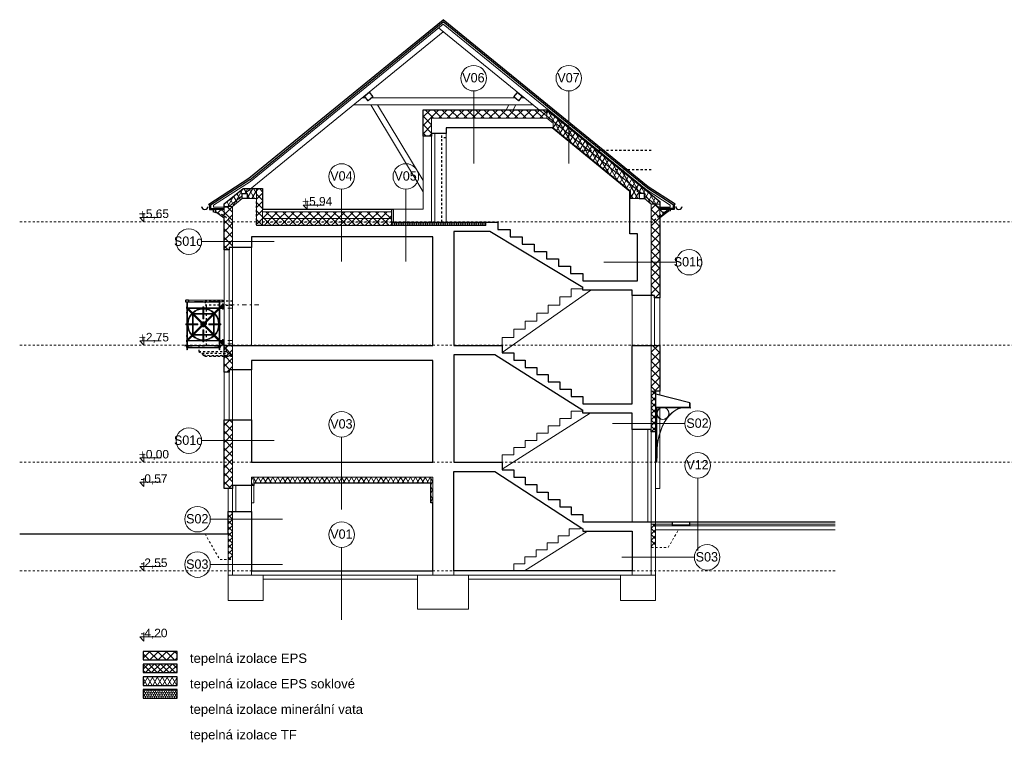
# Model space of a CAD drawing. Extents: x -52945 to 232648, y -59447 to 21255.
# Tile 1 of 21: x -52945 to -29813, y -31827 to -14850. Entities that reach past the tile are written whole.
import ezdxf

# ---------------------------------------------------------------- set-up
doc = ezdxf.new("R2010")
doc.units = 0
doc.header["$MEASUREMENT"] = 0
for name, pattern in [('Čerchovaná S', [290, 100, -80, 30, -80]), ('čárkovaná M', [400, 200, -200]), ('čárkovaná S', [100, 50, -50]), ('ČÁRKOVANÁ2', [9.525, 6.35, -3.175])]:
    doc.linetypes.add(name, pattern=pattern)
for name, color, linetype, lineweight in [('2D VÝPLNĚ_Číslo_pera__2', 1, 'Continuous', 25), ('2D VÝPLNĚ_Číslo_pera__4', 91, 'Continuous', 13), ('2D ČÁRY_Číslo_pera__1', 7, 'Continuous', 15), ('2D ČÁRY_Číslo_pera__2', 1, 'Continuous', 25), ('2D ČÁRY_Číslo_pera__3', 150, 'Continuous', 13), ('blok P_pohled3_fasáda_Číslo_pera__2', 1, 'Continuous', 25), ('KRESBA_Číslo_pera__1', 7, 'Continuous', 15), ('KRESBA_Číslo_pera__2', 1, 'Continuous', 25), ('KRESBA_Číslo_pera__4', 91, 'Continuous', 13), ('KRESBA_Číslo_pera__7', 7, 'Continuous', 20), ('krokve_Číslo_pera__1', 7, 'Continuous', 15), ('krokve_Číslo_pera__2', 1, 'Continuous', 25), ('obrys_Číslo_pera__2', 1, 'Continuous', 25), ('plech_Číslo_pera__2', 1, 'Continuous', 25), ('POZNÁMKY.TEXT_Číslo_pera__4', 91, 'Continuous', 13), ('vodorovné konstrukce_Číslo_pera__1', 7, 'Continuous', 15), ('vodorovné konstrukce_Číslo_pera__2', 1, 'Continuous', 25), ('zdi_Číslo_pera__1', 7, 'Continuous', 15), ('zdi_Číslo_pera__2', 1, 'Continuous', 25), ('šrafy_Číslo_pera__4', 91, 'Continuous', 13), ('ŠROUBY_Číslo_pera__3', 150, 'Continuous', 13)]:
    doc.layers.add(name, color=color, linetype=linetype, lineweight=lineweight)
doc.layers.add('vodorovné konstrukce', color=7, linetype='Continuous')
doc.layers.add('vodorovné konstrukce_Číslo_pera__241', color=9, linetype='Continuous', lineweight=13, true_color=0x808080)
doc.styles.add('GENERATED_STYLE_1', font='arial.ttf')
doc.styles.add('GENERATED_STYLE_3', font='txt')
pattern_1 = [(45, (0, 0), (-98.99495, 98.99495), []), (135, (0, 0), (98.99495, 98.99495), [])]
pattern_2 = [(45, (0, 0), (-70.71068, 70.71068), []), (135, (0, 0), (70.71068, 70.71068), [])]
pattern_3 = [(60, (0, 0), (-86.60254, 50), []), (120, (0, 0), (86.60254, 50), [])]
pattern_4 = [(90, (0, 0), (-51.961524, 0), [30, -60]), (90, (-25.98, 45), (-51.961524, 0), [30, -60]), (150, (0, 30), (25.98076, 45), [30, -60]), (150, (-51.96, 30), (25.98076, 45), [30, -60]), (210, (0, 0), (-25.98076, 45), [30, -60]), (210, (-51.96, 0), (-25.98076, 45), [30, -60])]

# ---------------------------------------------------------------- blocks, each defined once
blk = doc.blocks.new('LINE_11351', base_point=(-45381, -20533))
at = {"layer": 'vodorovné konstrukce_Číslo_pera__241', "linetype": 'Continuous'}
blk.add_line((-45381, -20533), (-45381, -18833), dxfattribs=at)
blk.add_circle((-45381, -18533), 300, dxfattribs=at)
blk = doc.blocks.new('LINE_11362', base_point=(-39218, -20548))
at = {"layer": 'vodorovné konstrukce_Číslo_pera__241', "linetype": 'Continuous'}
blk.add_line((-39218, -20548), (-37518, -20548), dxfattribs=at)
blk.add_circle((-37218, -20548), 300, dxfattribs=at)
blk = doc.blocks.new('LINE_11352', base_point=(-46767, -26585))
at = {"layer": 'vodorovné konstrukce_Číslo_pera__241', "linetype": 'Continuous'}
blk.add_line((-46767, -26585), (-48467, -26585), dxfattribs=at)
blk.add_circle((-48767, -26585), 300, dxfattribs=at)
blk = doc.blocks.new('LINE_11353', base_point=(-46970, -20064))
at = {"layer": 'vodorovné konstrukce_Číslo_pera__241', "linetype": 'Continuous'}
blk.add_line((-46970, -20064), (-48670, -20064), dxfattribs=at)
blk.add_circle((-48970, -20064), 300, dxfattribs=at)
blk = doc.blocks.new('LINE_11354', base_point=(-39016, -24339))
at = {"layer": 'vodorovné konstrukce_Číslo_pera__241', "linetype": 'Continuous'}
blk.add_line((-39016, -24339), (-37316, -24339), dxfattribs=at)
blk.add_circle((-37016, -24339), 300, dxfattribs=at)
blk = doc.blocks.new('LINE_11355', base_point=(-43873, -20533))
at = {"layer": 'vodorovné konstrukce_Číslo_pera__241', "linetype": 'Continuous'}
blk.add_line((-43873, -20533), (-43873, -18833), dxfattribs=at)
blk.add_circle((-43873, -18533), 300, dxfattribs=at)
blk = doc.blocks.new('LINE_11356', base_point=(-42279, -18225))
at = {"layer": 'vodorovné konstrukce_Číslo_pera__241', "linetype": 'Continuous'}
blk.add_line((-42279, -18225), (-42279, -16525), dxfattribs=at)
blk.add_circle((-42279, -16225), 300, dxfattribs=at)
blk = doc.blocks.new('LINE_11357', base_point=(-40045, -18225))
at = {"layer": 'vodorovné konstrukce_Číslo_pera__241', "linetype": 'Continuous'}
blk.add_line((-40045, -18225), (-40045, -16525), dxfattribs=at)
blk.add_circle((-40045, -16225), 300, dxfattribs=at)
blk = doc.blocks.new('LINE_11358', base_point=(-37016, -27320))
at = {"layer": 'vodorovné konstrukce_Číslo_pera__241', "linetype": 'Continuous'}
blk.add_line((-37016, -27320), (-37016, -25620), dxfattribs=at)
blk.add_circle((-37016, -25320), 300, dxfattribs=at)
blk = doc.blocks.new('LINE_11359', base_point=(-45381, -28948))
at = {"layer": 'vodorovné konstrukce_Číslo_pera__241', "linetype": 'Continuous'}
blk.add_line((-45381, -28948), (-45381, -27248), dxfattribs=at)
blk.add_circle((-45381, -26948), 300, dxfattribs=at)
blk = doc.blocks.new('LINE_11360', base_point=(-46767, -27651))
at = {"layer": 'vodorovné konstrukce_Číslo_pera__241', "linetype": 'Continuous'}
blk.add_line((-46767, -27651), (-48467, -27651), dxfattribs=at)
blk.add_circle((-48767, -27651), 300, dxfattribs=at)
blk = doc.blocks.new('LINE_11361', base_point=(-38795, -27480))
at = {"layer": 'vodorovné konstrukce_Číslo_pera__241', "linetype": 'Continuous'}
blk.add_line((-38795, -27480), (-37095, -27480), dxfattribs=at)
blk.add_circle((-36795, -27480), 300, dxfattribs=at)
blk = doc.blocks.new('LINE_11363', base_point=(-46970, -24739))
at = {"layer": 'vodorovné konstrukce_Číslo_pera__241', "linetype": 'Continuous'}
blk.add_line((-46970, -24739), (-48670, -24739), dxfattribs=at)
blk.add_circle((-48970, -24739), 300, dxfattribs=at)
blk = doc.blocks.new('LINE_11364', base_point=(-45381, -26357))
at = {"layer": 'vodorovné konstrukce_Číslo_pera__241', "linetype": 'Continuous'}
blk.add_line((-45381, -26357), (-45381, -24657), dxfattribs=at)
blk.add_circle((-45381, -24357), 300, dxfattribs=at)

msp = doc.modelspace()

# ---------------------------------------------------------------- hatches: boundary and pattern name
at = {"layer": '2D VÝPLNĚ_Číslo_pera__4', "linetype": 'Continuous'}
h = msp.add_hatch(dxfattribs=at)
h.set_pattern_fill('TEPELNA_IZOLACE_EPS', color=256, style=0, pattern_type=2)
h.set_pattern_definition(pattern_1)
h.paths.add_polyline_path([(-43468, -16964), (-43468, -17584), (-43268, -17584), (-43268, -17524), (-43268, -17164), (-40558, -17164), (-40558, -16964)], flags=0)
h = msp.add_hatch(dxfattribs=at)
h.set_pattern_fill('TEPELNA_IZOLACE_MINERÁL', color=256, style=0, pattern_type=2)
h.set_pattern_definition(pattern_3)
h.paths.add_polyline_path([(-40558, -16964), (-40558, -17164), (-40411, -17284), (-40411, -17394), (-38593, -18876), (-38593, -19054), (-38388, -19054), (-38388, -18934), (-38268, -18934), (-38268, -19054), (-38108, -19184), (-37908, -19184), (-37908, -19125)], flags=0)
h = msp.add_hatch(dxfattribs=at)
h.set_pattern_fill('TEPELNA_IZOLACE_MINERÁL', color=256, style=0, pattern_type=2)
h.set_pattern_definition(pattern_3)
h.paths.add_polyline_path([(-47698, -18814), (-48145, -19179), (-48145, -19239), (-47945, -19239), (-47718, -19054), (-47718, -18934), (-47598, -18934), (-47598, -19054), (-47378, -19054), (-47378, -18814)], flags=0)
h = msp.add_hatch(dxfattribs=at)
h.set_pattern_fill('TEPELNA_IZOLACE_EPS', color=256, style=0, pattern_type=2)
h.set_pattern_definition(pattern_1)
h.paths.add_polyline_path([(-47378, -19684), (-47238, -19684), (-47238, -18814), (-47378, -18814)], flags=0)
h = msp.add_hatch(dxfattribs=at)
h.set_pattern_fill('TEPELNA_IZOLACE_EPS', color=256, style=0, pattern_type=2)
h.set_pattern_definition(pattern_1)
h.paths.add_polyline_path([(-37908, -21388), (-37908, -19184), (-38108, -19184), (-38108, -21328), (-38032, -21328), (-38032, -21388)], flags=0)
h = msp.add_hatch(dxfattribs=at)
h.set_pattern_fill('TEPELNA_IZOLACE_EPS', color=256, style=0, pattern_type=2)
h.set_pattern_definition(pattern_1)
h.paths.add_polyline_path([(-48345, -19306), (-48345, -19356), (-48145, -19507), (-48145, -19306)], flags=0)
h = msp.add_hatch(dxfattribs=at)
h.set_pattern_fill('TEPELNA_IZOLACE_EPS', color=256, style=0, pattern_type=2)
h.set_pattern_definition(pattern_1)
h.paths.add_polyline_path([(-48145, -20260), (-48020, -20260), (-48020, -20200), (-47945, -20200), (-47945, -19239), (-48145, -19239)], flags=0)
h = msp.add_hatch(dxfattribs=at)
h.set_pattern_fill('TEPELNA_IZOLACE_EPS', color=256, style=0, pattern_type=2)
h.set_pattern_definition(pattern_1)
h.paths.add_polyline_path([(-44208, -19524), (-47238, -19524), (-47238, -19364), (-44208, -19364)], flags=0)
h = msp.add_hatch(dxfattribs=at)
h.set_pattern_fill('TEPELNA_IZOLACE_EPS', color=256, style=0, pattern_type=2)
h.set_pattern_definition(pattern_1)
h.paths.add_polyline_path([(-37908, -19507), (-37708, -19356), (-37708, -19306), (-37908, -19306)], flags=0)
h = msp.add_hatch(dxfattribs=at)
h.set_pattern_fill('TEPELNA_IZOLACE_EPS', color=256, style=0, pattern_type=2)
h.set_pattern_definition(pattern_1)
h.paths.add_polyline_path([(-47238, -19684), (-44208, -19684), (-44208, -19524), (-47238, -19524)], flags=0)
h = msp.add_hatch(dxfattribs=at)
h.set_pattern_fill('TEPELNA_IZOLACE_FENOL', color=256, style=0, pattern_type=2)
h.set_pattern_definition(pattern_4)
h.paths.add_polyline_path([(-44208, -19684), (-41992, -19684), (-41992, -19624), (-44208, -19624)], flags=0)
h = msp.add_hatch(dxfattribs=at)
h.set_pattern_fill('TEPELNA_IZOLACE_EPS', color=256, style=0, pattern_type=2)
h.set_pattern_definition(pattern_1)
h.paths.add_polyline_path([(-48145, -23134), (-48020, -23134), (-48020, -23074), (-47945, -23074), (-47945, -22503), (-48145, -22503)], flags=0)
h = msp.add_hatch(dxfattribs=at)
h.set_pattern_fill('TEPELNA_IZOLACE_EPS', color=256, style=0, pattern_type=2)
h.set_pattern_definition(pattern_1)
h.paths.add_polyline_path([(-37908, -22505), (-38108, -22505), (-38108, -23576), (-37908, -23576)], flags=0)
h = msp.add_hatch(dxfattribs=at)
h.set_pattern_fill('TEPELNA_IZOLACE_PERIMETR', color=256, style=0, pattern_type=2)
h.set_pattern_definition(pattern_2)
h.paths.add_polyline_path([(-38008, -24536), (-38108, -24536), (-38108, -23576), (-38008, -23576)], flags=0)
h = msp.add_hatch(dxfattribs=at)
h.set_pattern_fill('TEPELNA_IZOLACE_EPS', color=256, style=0, pattern_type=2)
h.set_pattern_definition(pattern_1)
h.paths.add_polyline_path([(-48145, -25867), (-47945, -25867), (-47945, -24251), (-48145, -24251)], flags=0)
h = msp.add_hatch(dxfattribs=at)
h.set_pattern_fill('TEPELNA_IZOLACE_MINERÁL', color=256, style=0, pattern_type=2)
h.set_pattern_definition(pattern_3)
h.paths.add_polyline_path([(-47447, -25797), (-47447, -25597), (-47497, -25597), (-47497, -25797)], flags=0)
h = msp.add_hatch(dxfattribs=at)
h.set_pattern_fill('TEPELNA_IZOLACE_MINERÁL', color=256, style=0, pattern_type=2)
h.set_pattern_definition(pattern_3)
h.paths.add_polyline_path([(-43287, -25737), (-43287, -25597), (-47447, -25597), (-47447, -25737)], flags=0)
h = msp.add_hatch(dxfattribs=at)
h.set_pattern_fill('TEPELNA_IZOLACE_MINERÁL', color=256, style=0, pattern_type=2)
h.set_pattern_definition(pattern_3)
h.paths.add_polyline_path([(-43237, -26197), (-43237, -25597), (-43287, -25597), (-43287, -26197)], flags=0)
h = msp.add_hatch(dxfattribs=at)
h.set_pattern_fill('TEPELNA_IZOLACE_PERIMETR', color=256, style=0, pattern_type=2)
h.set_pattern_definition(pattern_2)
h.paths.add_polyline_path([(-48045, -27532), (-47945, -27532), (-47945, -26407), (-48045, -26407)], flags=0)
h = msp.add_hatch(dxfattribs=at)
h.set_pattern_fill('TEPELNA_IZOLACE_PERIMETR', color=256, style=0, pattern_type=2)
h.set_pattern_definition(pattern_2)
h.paths.add_polyline_path([(-38108, -27248), (-38008, -27248), (-38008, -26698), (-38108, -26698)], flags=0)
h = msp.add_hatch(dxfattribs=at)
h.set_pattern_fill('TEPELNA_IZOLACE_EPS', color=256, style=0, pattern_type=2)
h.set_pattern_definition(pattern_1)
h.paths.add_polyline_path([(-50045, -29890), (-49245, -29890), (-49245, -29690), (-50045, -29690)], flags=0)
h = msp.add_hatch(dxfattribs=at)
h.set_pattern_fill('TEPELNA_IZOLACE_PERIMETR', color=256, style=0, pattern_type=2)
h.set_pattern_definition(pattern_2)
h.paths.add_polyline_path([(-50045, -30190), (-49245, -30190), (-49245, -29990), (-50045, -29990)], flags=0)
h = msp.add_hatch(dxfattribs=at)
h.set_pattern_fill('TEPELNA_IZOLACE_MINERÁL', color=256, style=0, pattern_type=2)
h.set_pattern_definition(pattern_3)
h.paths.add_polyline_path([(-50045, -30490), (-49245, -30490), (-49245, -30290), (-50045, -30290)], flags=0)
h = msp.add_hatch(dxfattribs=at)
h.set_pattern_fill('TEPELNA_IZOLACE_FENOL', color=256, style=0, pattern_type=2)
h.set_pattern_definition(pattern_4)
h.paths.add_polyline_path([(-50045, -30790), (-49245, -30790), (-49245, -30590), (-50045, -30590)], flags=0)
at = {"layer": 'šrafy_Číslo_pera__4', "linetype": 'Continuous'}
h = msp.add_hatch(dxfattribs=at)
h.set_pattern_fill('SÍŤ_1X1', color=256, style=0, pattern_type=2)
h.set_pattern_definition(pattern_2)
h.paths.add_polyline_path([(-49006, -22508), (-49001, -22508), (-49001, -22506, 0.414214), (-49004, -22503), (-49006, -22503)], flags=0)
h = msp.add_hatch(dxfattribs=at)
h.set_pattern_fill('SÍŤ_1X1', color=256, style=0, pattern_type=2)
h.set_pattern_definition(pattern_2)
h.paths.add_polyline_path([(-48891, -22548), (-48951, -22548), (-48951, -22553), (-48891, -22553)], flags=0)

# ---------------------------------------------------------------- linework, layer by layer
at = {"layer": '2D VÝPLNĚ_Číslo_pera__2', "linetype": 'Continuous', "flags": 128}
for points in [[(-50045, -29890), (-49245, -29890), (-49245, -29690), (-50045, -29690)], [(-50045, -30190), (-49245, -30190), (-49245, -29990), (-50045, -29990)], [(-50045, -30490), (-49245, -30490), (-49245, -30290), (-50045, -30290)], [(-50045, -30790), (-49245, -30790), (-49245, -30590), (-50045, -30590)]]:
    msp.add_lwpolyline(points, close=True, dxfattribs=at)
at = {"layer": '2D ČÁRY_Číslo_pera__1', "linetype": 'Continuous'}
for p, q in [((-48388, -19207), (-47526, -18648)), ((-37665, -19205), (-38223, -18842)), ((-48145, -19179), (-48145, -25867)), ((-48388, -19256), (-48388, -19207)), ((-48051, -19256), (-48388, -19256)), ((-48345, -19306), (-48145, -19306)), ((-47945, -19239), (-47945, -27897)), ((-37664, -19256), (-37936, -19256)), ((-37708, -19306), (-37908, -19306)), ((-37664, -19256), (-37664, -19207)), ((-42748, -19824), (-42748, -22503)), ((-41896, -19824), (-42748, -19824)), ((-39716, -21144), (-41896, -19824)), ((-43237, -19954), (-47497, -19954)), ((-47497, -19954), (-47497, -22503)), ((-43237, -19954), (-43237, -22503)), ((-48020, -20200), (-48020, -22503)), ((-41606, -22668), (-39524, -21204)), ((-39986, -21174), (-39986, -21364)), ((-39716, -21144), (-39716, -21204)), ((-38558, -21204), (-38558, -23875)), ((-40256, -21364), (-40256, -21554)), ((-40796, -21744), (-40796, -21934)), ((-40526, -21554), (-40526, -21744)), ((-41066, -21934), (-41066, -22124)), ((-48631, -22008), (-48631, -22008)), ((-48631, -22008), (-48631, -22008)), ((-48631, -22008), (-48631, -22008)), ((-48631, -22008), (-48631, -22008)), ((-48631, -22008), (-48631, -22008)), ((-48631, -22008), (-48631, -22008)), ((-48572, -22021), (-48572, -22021)), ((-48292, -22169), (-48292, -22169)), ((-41336, -22124), (-41336, -22313)), ((-41606, -22313), (-41606, -22503)), ((-48233, -22508), (-48872, -22508)), ((-43237, -22503), (-48145, -22503)), ((-41606, -22503), (-42748, -22503)), ((-41606, -22675), (-41606, -22503)), ((-47497, -22853), (-47497, -25247)), ((-43237, -22853), (-47497, -22853)), ((-43237, -22853), (-43237, -25247)), ((-41781, -22723), (-42748, -22723)), ((-42748, -22723), (-42748, -25247)), ((-41336, -22846), (-41336, -22675)), ((-41066, -23018), (-41066, -22846)), ((-48020, -23074), (-48020, -24251)), ((-40796, -23189), (-40796, -23018)), ((-40526, -23361), (-40526, -23189)), ((-40256, -23532), (-40256, -23361)), ((-39986, -23704), (-39986, -23532)), ((-39716, -23875), (-39716, -23704)), ((-39986, -24047), (-39986, -24218)), ((-38558, -23875), (-39716, -23875)), ((-39716, -24035), (-39716, -24095)), ((-41606, -25407), (-39540, -24095)), ((-40256, -24218), (-40256, -24390)), ((-38558, -24095), (-39716, -24095)), ((-38558, -24114), (-38558, -26648)), ((-40526, -24390), (-40526, -24561)), ((-41066, -24733), (-41066, -24904)), ((-40796, -24561), (-40796, -24733)), ((-41336, -24904), (-41336, -25076)), ((-41606, -25076), (-41606, -25247)), ((-43237, -25247), (-47497, -25247)), ((-41606, -25247), (-42748, -25247)), ((-41606, -25422), (-41606, -25247)), ((-41336, -25597), (-41336, -25422)), ((-43237, -25597), (-47497, -25597)), ((-47497, -25597), (-47497, -27897)), ((-43237, -25597), (-43237, -27897)), ((-42748, -25467), (-42748, -27897)), ((-41785, -25467), (-42748, -25467)), ((-41066, -25772), (-41066, -25597)), ((-48045, -25867), (-48045, -27897)), ((-47870, -25797), (-47870, -26407)), ((-40796, -25948), (-40796, -25772)), ((-40526, -26123), (-40526, -25948)), ((-40256, -26298), (-40256, -26123)), ((-39986, -26473), (-39986, -26298)), ((-39716, -26648), (-39716, -26473)), ((-39774, -26812), (-40034, -26812)), ((-33788, -26648), (-39716, -26648)), ((-39716, -26809), (-39716, -26868)), ((-38108, -26698), (-37608, -26698)), ((-38008, -26738), (-33788, -26738)), ((-37208, -26698), (-33788, -26698)), ((-48045, -26932), (-52945, -26932)), ((-40034, -26976), (-40294, -26976)), ((-38558, -26868), (-39716, -26868)), ((-38558, -26868), (-38558, -27897)), ((-38008, -26838), (-33788, -26838)), ((-40295, -27140), (-40555, -27140)), ((-40815, -27469), (-41076, -27469)), ((-40555, -27305), (-40815, -27305)), ((-41076, -27633), (-41336, -27633)), ((-38008, -27897), (-48045, -27897)), ((-43237, -27797), (-47497, -27797)), ((-38558, -27797), (-42748, -27797)), ((-43598, -27997), (-47221, -27997)), ((-38832, -27997), (-42398, -27997)), ((-47221, -28497), (-48045, -28497)), ((-38832, -28497), (-38008, -28497))]:
    msp.add_line(p, q, dxfattribs=at)
at = {"layer": '2D ČÁRY_Číslo_pera__1', "linetype": 'čárkovaná M'}
for p, q in [((-49021, -21636), (-49021, -21601)), ((-49006, -21651), (-49006, -21616)), ((-48988, -21633), (-49006, -21633)), ((-48238, -21633), (-48273, -21633)), ((-48223, -21618), (-48258, -21618)), ((-48256, -21651), (-48256, -21633)), ((-48241, -21601), (-48241, -21618)), ((-49021, -22381), (-49021, -22416)), ((-49006, -22366), (-49006, -22401)), ((-48988, -22383), (-49006, -22383)), ((-48273, -22383), (-48238, -22383)), ((-48258, -22398), (-48223, -22398)), ((-48256, -22366), (-48256, -22383)), ((-48241, -22416), (-48241, -22398)), ((-49021, -22503), (-49021, -22553)), ((-48241, -22503), (-48241, -22553))]:
    msp.add_line(p, q, dxfattribs=at)
at = {"layer": '2D ČÁRY_Číslo_pera__1', "linetype": 'čárkovaná S'}
msp.add_line((-48872, -22508), (-49029, -22508), dxfattribs=at)
at = {"layer": '2D ČÁRY_Číslo_pera__1', "linetype": 'Continuous', "flags": 128}
for points in [[(-48163, -21477), (-48163, -21442), (-49038, -21442, 0.414214), (-49053, -21457), (-49053, -21477)], [(-48233, -22508), (-48194, -22508, 0.414214), (-48191, -22505), (-48191, -22503), (-49071, -22503), (-49071, -22505, 0.414214), (-49068, -22508), (-49029, -22508, -0.414214), (-49026, -22511), (-49026, -22550, 0.414214), (-49023, -22553), (-48239, -22553, 0.414214), (-48236, -22550), (-48236, -22511, -0.414214)]]:
    msp.add_lwpolyline(points, format="xyb", close=True, dxfattribs=at)
at = {"layer": '2D ČÁRY_Číslo_pera__1', "linetype": 'čárkovaná M', "flags": 128}
msp.add_lwpolyline([(-48236, -21470), (-49026, -21470)], dxfattribs=at)
at = {"layer": '2D ČÁRY_Číslo_pera__1', "linetype": 'Continuous', "flags": 128}
for points in [[(-49026, -21477), (-49026, -21488), (-48236, -21488), (-48236, -21477)], [(-49006, -21616), (-49006, -21488), (-49021, -21488), (-49021, -21601)], [(-48241, -21601), (-48241, -21488), (-48256, -21488), (-48256, -21616)], [(-49021, -21636), (-49021, -21996)], [(-49006, -21996), (-49006, -21651)], [(-48643, -21618), (-49003, -21618)], [(-48988, -21633), (-48643, -21633)], [(-48258, -21618), (-48618, -21618)], [(-48618, -21633), (-48273, -21633)], [(-48256, -21651), (-48256, -21996)], [(-48241, -21996), (-48241, -21636)], [(-48238, -21633), (-48178, -21633), (-48178, -21618), (-48223, -21618)], [(-48886, -21771), (-48886, -21996)], [(-48871, -21996), (-48871, -21786)], [(-48643, -21753), (-48868, -21753)], [(-48853, -21768), (-48643, -21768)], [(-48853, -21768), (-48643, -21768)], [(-48393, -21753), (-48618, -21753)], [(-48618, -21768), (-48408, -21768)], [(-48391, -21786), (-48391, -21996)], [(-48376, -21996), (-48376, -21771)], [(-49021, -22021), (-49021, -22381)], [(-49006, -22366), (-49006, -22021)], [(-48886, -22021), (-48886, -22246)], [(-48871, -22231), (-48871, -22021)], [(-48391, -22021), (-48391, -22231)], [(-48376, -22246), (-48376, -22021)], [(-48256, -22021), (-48256, -22366)], [(-48241, -22381), (-48241, -22021)], [(-49021, -22416), (-49021, -22503)], [(-49006, -22503), (-49006, -22401)], [(-49003, -22398), (-48643, -22398)], [(-48643, -22383), (-48988, -22383)], [(-48868, -22263), (-48643, -22263)], [(-48643, -22248), (-48853, -22248)], [(-48408, -22248), (-48618, -22248)], [(-48618, -22263), (-48393, -22263)], [(-48273, -22383), (-48618, -22383)], [(-48618, -22398), (-48258, -22398)], [(-48256, -22503), (-48256, -22401)], [(-48241, -22416), (-48241, -22503)], [(-48223, -22398), (-48178, -22398), (-48178, -22383), (-48238, -22383)], [(-49021, -22553), (-49021, -22596), (-49013, -22603), (-49006, -22596), (-49006, -22553)], [(-48241, -22553), (-48241, -22596), (-48248, -22603), (-48256, -22596), (-48256, -22553)]]:
    msp.add_lwpolyline(points, dxfattribs=at)
for points in [[(-48178, -21573), (-49026, -22421), (-49026, -22386), (-48178, -21538)], [(-49026, -21595), (-49026, -21631), (-48667, -21990), (-48649, -21973)], [(-49026, -21748), (-49021, -21748), (-49021, -21723), (-49026, -21723)], [(-49006, -21748), (-49001, -21748), (-49001, -21723), (-49006, -21723)], [(-48643, -21879), (-48643, -21598), (-48618, -21598), (-48618, -21879)], [(-48178, -21523), (-48168, -21523), (-48168, -21653), (-48178, -21653)], [(-48760, -22021), (-48760, -21996), (-49041, -21996), (-49041, -22021)], [(-48618, -22138), (-48618, -22418), (-48643, -22418), (-48643, -22138)], [(-48178, -22444), (-48595, -22026), (-48612, -22044), (-48178, -22479)], [(-48501, -22021), (-48221, -22021), (-48221, -21996), (-48501, -21996)], [(-49026, -22293), (-49021, -22293), (-49021, -22268), (-49026, -22268)], [(-49006, -22293), (-49001, -22293), (-49001, -22268), (-49006, -22268)], [(-48178, -22493), (-48168, -22493), (-48168, -22363), (-48178, -22363)], [(-47447, -25597), (-47497, -25597), (-47497, -26197), (-47447, -26197)], [(-43237, -25597), (-43287, -25597), (-43287, -26197), (-43237, -26197)]]:
    msp.add_lwpolyline(points, close=True, dxfattribs=at)
for points in [[(-48643, -21634, 0.181639), (-48887, -21735)], [(-48876, -21745, -0.180921), (-48643, -21649)], [(-48374, -21735, 0.181639), (-48618, -21634)], [(-48374, -21735, 0.181639), (-48618, -21634)], [(-48618, -21649, -0.180921), (-48385, -21745)], [(-48904, -21752, 0.181639), (-49005, -21996)], [(-48990, -21996, -0.180921), (-48894, -21763)], [(-48598, -21958, 0.295979), (-48663, -21958)], [(-48652, -21969, -0.25743), (-48609, -21969)], [(-48367, -21763, -0.180921), (-48271, -21996)], [(-48256, -21996, 0.181639), (-48357, -21752)], [(-48256, -21996, 0.181639), (-48357, -21752)], [(-49005, -22021, 0.181639), (-48904, -22265)], [(-48894, -22254, -0.180921), (-48990, -22021)], [(-48681, -21976, 0.144883), (-48691, -22008, 0.144883), (-48681, -22041)], [(-48670, -22030, -0.12665), (-48676, -22008, -0.12665), (-48670, -21987)], [(-48663, -22059, 0.295979), (-48598, -22059)], [(-48609, -22048, -0.25743), (-48652, -22048)], [(-48591, -21987, -0.12665), (-48586, -22008, -0.12665), (-48591, -22030)], [(-48580, -22041, 0.144883), (-48571, -22008, 0.144883), (-48580, -21976)], [(-48271, -22021, -0.180921), (-48367, -22254)], [(-48357, -22265, 0.181639), (-48256, -22021)], [(-48887, -22282, 0.181639), (-48643, -22383)], [(-48643, -22368, -0.180921), (-48876, -22272)], [(-48385, -22272, -0.180921), (-48618, -22368)], [(-48618, -22383, 0.181639), (-48374, -22282)]]:
    msp.add_lwpolyline(points, format="xyb", dxfattribs=at)
at = {"layer": '2D ČÁRY_Číslo_pera__1', "linetype": 'ČÁRKOVANÁ2', "flags": 128}
msp.add_lwpolyline([(-48306, -22553), (-48256, -22553), (-48256, -22503), (-48258, -22503, 0.414214), (-48261, -22506), (-48261, -22545, -0.414214), (-48264, -22548), (-48303, -22548, 0.414214), (-48306, -22551)], format="xyb", close=True, dxfattribs=at)
at = {"layer": '2D ČÁRY_Číslo_pera__2', "linetype": 'Continuous'}
for p, q in [((-48505, -19185), (-47565, -18577)), ((-48484, -19219), (-47538, -18606)), ((-37570, -19219), (-38199, -18810)), ((-37548, -19185), (-38176, -18777)), ((-48485, -19216), (-48505, -19185)), ((-37568, -19216), (-37548, -19185)), ((-48465, -19216), (-48465, -19286)), ((-48465, -19286), (-48145, -19286)), ((-37588, -19286), (-37908, -19286)), ((-37588, -19286), (-37588, -19216))]:
    msp.add_line(p, q, dxfattribs=at)
at = {"layer": '2D ČÁRY_Číslo_pera__2', "linetype": 'Continuous', "flags": 128}
for points in [[(-44846, -16645), (-44738, -16556), (-44649, -16665), (-44758, -16753)], [(-41248, -16557), (-41139, -16645), (-41228, -16753), (-41336, -16665)], [(-47718, -18934), (-47598, -18934), (-47598, -19054), (-47718, -19054)], [(-38388, -19054), (-38268, -19054), (-38268, -18934), (-38388, -18934)], [(-48991, -22548), (-48271, -22548), (-48271, -22513), (-48991, -22513)], [(-48891, -22553), (-48951, -22553), (-48951, -22548), (-48891, -22548)], [(-48601, -22553), (-48661, -22553), (-48661, -22548), (-48601, -22548)], [(-48311, -22553), (-48371, -22553), (-48371, -22548), (-48311, -22548)], [(-42748, -27797), (-42748, -25467), (-41785, -25467), (-39716, -26809), (-39716, -26868), (-38558, -26868), (-38558, -27797)]]:
    msp.add_lwpolyline(points, close=True, dxfattribs=at)
for points in [[(-48145, -19306), (-48145, -19179), (-47698, -18814), (-47238, -18814), (-47238, -19304), (-44168, -19304), (-44168, -19604), (-41708, -19604), (-41708, -19780), (-41424, -19780), (-41424, -19952), (-41140, -19952), (-41140, -20124), (-40856, -20124), (-40856, -20296), (-40572, -20296), (-40572, -20468), (-40288, -20468), (-40288, -20640), (-40004, -20640), (-40004, -20812), (-39718, -20812), (-39718, -20984), (-38428, -20984), (-38428, -19884), (-38608, -19884), (-38608, -18883), (-40434, -17394), (-42928, -17394), (-42928, -17509), (-42928, -17524), (-43268, -17524), (-43268, -17584), (-43468, -17584), (-43468, -16964), (-40558, -16964), (-37908, -19125), (-37908, -19286)], [(-48485, -19216), (-48485, -19306), (-48345, -19306), (-48345, -19356), (-48145, -19507)], [(-37568, -19216), (-37568, -19306), (-37708, -19306), (-37708, -19356), (-37908, -19507)], [(-52945, -26932), (-48045, -26932), (-48045, -26407), (-47497, -26407), (-47497, -27797), (-43237, -27797), (-43237, -26197), (-43287, -26197), (-43287, -25737), (-47447, -25737), (-47447, -25797), (-47447, -25797), (-47945, -25797), (-47945, -25867), (-48145, -25867), (-48145, -24251), (-47497, -24251), (-47497, -25247), (-43237, -25247), (-43237, -22853), (-47497, -22853), (-47497, -23074), (-48020, -23074), (-48020, -23134), (-48145, -23134), (-48145, -22503), (-43237, -22503), (-43237, -19954), (-47497, -19954), (-47497, -20200), (-48020, -20200), (-48020, -20260), (-48145, -20260), (-48145, -19507)], [(-37908, -19507), (-37908, -21388), (-38032, -21388), (-38032, -21328), (-38558, -21328), (-38558, -21204), (-39716, -21204), (-39716, -21144), (-41896, -19824), (-42748, -19824), (-42748, -22503), (-41606, -22503), (-41606, -22675), (-41336, -22675), (-41336, -22846), (-41066, -22846), (-41066, -23018), (-40796, -23018), (-40796, -23189), (-40526, -23189), (-40526, -23361), (-40256, -23361), (-40256, -23532), (-39986, -23532), (-39986, -23704), (-39716, -23704), (-39716, -23875), (-38558, -23875), (-38558, -22505), (-37908, -22505), (-37908, -23576), (-38008, -23576), (-38008, -24536), (-38108, -24536), (-38108, -24476), (-38558, -24476), (-38558, -24095), (-39716, -24095), (-39716, -24035), (-41781, -22723), (-42748, -22723), (-42748, -25247), (-41606, -25247), (-41606, -25422), (-41336, -25422), (-41336, -25597), (-41066, -25597), (-41066, -25772), (-40796, -25772), (-40796, -25948), (-40526, -25948), (-40526, -26123), (-40256, -26123), (-40256, -26298), (-39986, -26298), (-39986, -26473), (-39716, -26473), (-39716, -26648), (-33788, -26648)]]:
    msp.add_lwpolyline(points, dxfattribs=at)
at = {"layer": '2D ČÁRY_Číslo_pera__2', "linetype": 'čárkovaná S', "flags": 128}
msp.add_lwpolyline([(-41992, -19684), (-47378, -19684), (-47378, -19054)], dxfattribs=at)
at = {"layer": '2D ČÁRY_Číslo_pera__2', "linetype": 'Continuous', "flags": 128}
for points in [[(-49038, -21442, 0.414214), (-49053, -21457), (-49053, -21477), (-48973, -21477), (-48973, -21457, 0.414214), (-48988, -21442)], [(-49071, -22503), (-49071, -22505, 0.414214), (-49068, -22508), (-49029, -22508, -0.414214), (-49026, -22511), (-49026, -22550, 0.414214), (-49023, -22553), (-49021, -22553), (-49021, -22503)], [(-48956, -22553), (-48956, -22551, 0.414214), (-48959, -22548), (-48998, -22548, -0.414214), (-49001, -22545), (-49001, -22506, 0.414214), (-49004, -22503), (-49006, -22503), (-49006, -22553)], [(-48306, -22553), (-48306, -22551, -0.414214), (-48303, -22548), (-48264, -22548, 0.414214), (-48261, -22545), (-48261, -22506, -0.414214), (-48258, -22503), (-48256, -22503), (-48256, -22553)], [(-48191, -22503), (-48191, -22505, -0.414214), (-48194, -22508), (-48233, -22508, 0.414214), (-48236, -22511), (-48236, -22550, -0.414214), (-48239, -22553), (-48241, -22553), (-48241, -22503)]]:
    msp.add_lwpolyline(points, format="xyb", close=True, dxfattribs=at)
at = {"layer": '2D ČÁRY_Číslo_pera__3', "linetype": 'čárkovaná S'}
for p, q in [((171111, -19597), (-52945, -19597)), ((171111, -22497), (-52945, -22497)), ((171111, -25247), (-52945, -25247)), ((-33788, -27797), (-52945, -27797))]:
    msp.add_line(p, q, dxfattribs=at)
at = {"layer": 'blok P_pohled3_fasáda_Číslo_pera__2', "linetype": 'čárkovaná S'}
for p, q in [((-48388, -19374), (-48388, -19274)), ((-48330, -19384), (-48388, -19374)), ((-48158, -19443), (-48330, -19384)), ((-37806, -19367), (-37923, -19469)), ((-37738, -19348), (-37806, -19367)), ((-37659, -19343), (-37738, -19348)), ((-37659, -19343), (-37659, -19243)), ((-47945, -19645), (-48158, -19443)), ((-37923, -19469), (-38108, -19623)), ((-47945, -21462), (-48584, -21459)), ((-48584, -21459), (-48584, -21559)), ((-47945, -21562), (-48584, -21559)), ((-48565, -21559), (-48564, -22504)), ((-48736, -22503), (-48736, -22642)), ((-48736, -22642), (-48088, -22644)), ((-48736, -22642), (-48663, -22687)), ((-48088, -22644), (-48087, -22506)), ((-48088, -22644), (-48015, -22689)), ((-48663, -22687), (-48015, -22689)), ((-48663, -22687), (-48633, -22735)), ((-48633, -22735), (-47984, -22737)), ((-48633, -22735), (-48590, -22754)), ((-48590, -22754), (-47942, -22756)), ((-48015, -22689), (-47984, -22737)), ((-47984, -22737), (-47942, -22756))]:
    msp.add_line(p, q, dxfattribs=at)
at = {"layer": 'KRESBA_Číslo_pera__1', "linetype": 'Continuous'}
for p, q in [((-37997, -23652), (-37997, -23971)), ((-37997, -23971), (-37412, -23971)), ((-37982, -23956), (-37982, -25251)), ((-37977, -23951), (-37202, -23951)), ((-37977, -23961), (-37977, -25251)), ((-37207, -23956), (-37972, -23956)), ((-37451, -23971), (-37190, -23971)), ((-37257, -23961), (-37307, -23961)), ((-37257, -23956), (-37257, -23961)), ((-37207, -23951), (-37207, -23956)), ((-37972, -25151), (-37977, -25151)), ((-37972, -25051), (-37972, -25151)), ((-48045, -27897), (-48045, -28497)), ((-47221, -27897), (-47221, -28497)), ((-43598, -27897), (-43598, -28697)), ((-42398, -27897), (-42398, -28697)), ((-38832, -27897), (-38832, -28497)), ((-38008, -27897), (-38008, -28497)), ((-42398, -28697), (-43598, -28697))]:
    msp.add_line(p, q, dxfattribs=at)
at = {"layer": 'KRESBA_Číslo_pera__1', "linetype": 'čárkovaná S', "flags": 128}
for points in [[(-48591, -26932), (-48245, -27532), (-47945, -27532)], [(-38108, -27248), (-37708, -27248), (-37471, -26838)]]:
    msp.add_lwpolyline(points, dxfattribs=at)
at = {"layer": 'KRESBA_Číslo_pera__1', "linetype": 'Continuous'}
for centre, radius in [((-49013, -21626), 5), ((-48631, -21626), 5), ((-48631, -21641), 5), ((-48890, -21749), 5), ((-48875, -21764), 5), ((-48668, -21972), 5), ((-48631, -21761), 5), ((-48593, -21972), 5), ((-48386, -21764), 5), ((-48372, -21749), 5), ((-49013, -22008), 5), ((-48998, -22008), 5), ((-48878, -22008), 5), ((-48668, -22045), 5), ((-48593, -22045), 5), ((-48383, -22008), 5), ((-48263, -22008), 5), ((-48248, -22008), 5), ((-48890, -22267), 5), ((-48875, -22253), 5), ((-48631, -22256), 5), ((-48631, -22376), 5), ((-48631, -22391), 5), ((-48386, -22253), 5), ((-48372, -22267), 5), ((-37833, -24100), 144), ((-37833, -24100), 139)]:
    msp.add_circle(centre, radius, dxfattribs=at)
for centre in [(-37977, -23956), (-37972, -23961)]:
    msp.add_arc(centre, 5, 90, 180, dxfattribs=at)
msp.add_ellipse((-37307, -25051), major_axis=(0, -1090), ratio=0.610092, start_param=3.141593, end_param=4.712389, dxfattribs=at)
at = {"layer": 'KRESBA_Číslo_pera__2', "linetype": 'Continuous', "flags": 128}
msp.add_lwpolyline([(-37608, -26648), (-37208, -26648), (-37208, -26723), (-37608, -26723)], close=True, dxfattribs=at)
at = {"layer": 'KRESBA_Číslo_pera__4', "linetype": 'Continuous', "flags": 128}
for points in [[(-46189, -19104), (-46189, -19304), (-46289, -19204), (-45789, -19204)], [(-50025, -19397), (-50025, -19597), (-50125, -19497), (-49625, -19497)], [(-50025, -22297), (-50025, -22497), (-50125, -22397), (-49625, -22397)], [(-50025, -25047), (-50025, -25247), (-50125, -25147), (-49625, -25147)], [(-50025, -25619), (-50025, -25819), (-50125, -25719), (-49625, -25719)], [(-50025, -27597), (-50025, -27797), (-50125, -27697), (-49625, -27697)], [(-50025, -29247), (-50025, -29447), (-50125, -29347), (-49625, -29347)]]:
    msp.add_lwpolyline(points, dxfattribs=at)
at = {"layer": 'KRESBA_Číslo_pera__7', "linetype": 'Continuous'}
msp.add_open_spline([(-37307, -23956), (-37346, -23956), (-37384, -23962), (-37423, -23973), (-37461, -23983), (-37498, -24000), (-37534, -24021), (-37573, -24044), (-37610, -24072), (-37645, -24106), (-37681, -24139), (-37714, -24178), (-37745, -24222), (-37776, -24265), (-37804, -24314), (-37830, -24366), (-37857, -24420), (-37880, -24479), (-37900, -24541), (-37920, -24603), (-37936, -24669), (-37949, -24736), (-37958, -24787), (-37965, -24839), (-37970, -24892), (-37975, -24945), (-37977, -24998), (-37977, -25051)], degree=3, knots=[0, 0, 0, 0, 1, 1, 1, 2, 2, 2, 3, 3, 3, 4, 4, 4, 5, 5, 5, 6, 6, 6, 7, 7, 7, 8, 8, 8, 9, 9, 9, 9], dxfattribs=at)
at = {"layer": 'krokve_Číslo_pera__1', "linetype": 'Continuous'}
for p, q in [((-47526, -18648), (-42993, -14953)), ((-38223, -18842), (-42993, -14953)), ((-47655, -18934), (-42993, -15134)), ((-38332, -18934), (-43104, -15044)), ((-37908, -19125), (-40558, -16964)), ((-40411, -17284), (-40558, -17164)), ((-38608, -18883), (-40434, -17394)), ((-38593, -18876), (-40411, -17394)), ((-48145, -19179), (-47698, -18814)), ((-48051, -19256), (-47718, -18985)), ((-47945, -19239), (-47718, -19054)), ((-37936, -19256), (-38268, -18986)), ((-38108, -19184), (-38268, -19054))]:
    msp.add_line(p, q, dxfattribs=at)
at = {"layer": 'krokve_Číslo_pera__2', "linetype": 'Continuous'}
for p, q in [((-47565, -18577), (-42993, -14850)), ((-47542, -18610), (-42993, -14902)), ((-38176, -18777), (-42993, -14850)), ((-38199, -18810), (-42993, -14902))]:
    msp.add_line(p, q, dxfattribs=at)
at = {"layer": 'obrys_Číslo_pera__2', "linetype": 'Continuous'}
for q in [(-38001, -23651), (-37202, -23951)]:
    msp.add_line((-37202, -23851), q, dxfattribs=at)
at = {"layer": 'obrys_Číslo_pera__2', "linetype": 'Continuous', "flags": 128}
msp.add_lwpolyline([(-37190, -23971, 0.607704), (-37188, -23964), (-37202, -23951)], format="xyb", dxfattribs=at)
at = {"layer": 'obrys_Číslo_pera__2', "linetype": 'Continuous'}
for centre in [(-48595, -19236), (-37458, -19236)]:
    msp.add_arc(centre, 75, 180, 0, dxfattribs=at)
at = {"layer": 'plech_Číslo_pera__2', "linetype": 'Continuous'}
msp.add_line((-37202, -23951), (-37202, -23851), dxfattribs=at)
at = {"layer": 'vodorovné konstrukce_Číslo_pera__1', "linetype": 'Continuous'}
for p, q in [((-44846, -16645), (-44758, -16753)), ((-44738, -16556), (-44649, -16665)), ((-41248, -16557), (-41336, -16665)), ((-41139, -16645), (-41228, -16753)), ((-40884, -16854), (-45102, -16853)), ((-44815, -16683), (-44894, -16683)), ((-44649, -16665), (-44758, -16753)), ((-43468, -18896), (-44698, -16853)), ((-41314, -16683), (-44672, -16683)), ((-43468, -18628), (-44536, -16853)), ((-41516, -16964), (-41450, -16853)), ((-41354, -16964), (-41288, -16853)), ((-41336, -16665), (-41228, -16753)), ((-41092, -16683), (-41171, -16683)), ((-47718, -18934), (-47718, -19054)), ((-47718, -18934), (-47598, -18934)), ((-47598, -18934), (-47598, -19054)), ((-38388, -19054), (-38388, -18934)), ((-38268, -18934), (-38388, -18934)), ((-38268, -19054), (-38268, -18934)), ((-47598, -19054), (-47718, -19054)), ((-38608, -19884), (-38608, -19054))]:
    msp.add_line(p, q, dxfattribs=at)
at = {"layer": 'vodorovné konstrukce_Číslo_pera__2', "linetype": 'čárkovaná S'}
for p, q in [((-38108, -18374), (-39145, -18374)), ((-38428, -18784), (-38608, -18784)), ((-38608, -18894), (-38608, -18784)), ((-38428, -18894), (-38428, -18784))]:
    msp.add_line(p, q, dxfattribs=at)
at = {"layer": 'zdi_Číslo_pera__1', "linetype": 'Continuous'}
for p, q in [((-43468, -19304), (-43468, -16964)), ((-40558, -16964), (-43468, -16964)), ((-40558, -17164), (-40558, -16964)), ((-43268, -17524), (-43268, -17164)), ((-40558, -17164), (-43268, -17164)), ((-40411, -17394), (-40411, -17284)), ((-42928, -17524), (-43268, -17524)), ((-43268, -19604), (-43268, -17524)), ((-43192, -19604), (-43192, -17524)), ((-42928, -17624), (-42928, -17394)), ((-40411, -17394), (-42928, -17394)), ((-43268, -17584), (-43468, -17584)), ((-42928, -19604), (-42928, -17624)), ((-47238, -18814), (-47698, -18814)), ((-47378, -18814), (-47378, -19684)), ((-47238, -18814), (-47238, -19684)), ((-38608, -19054), (-38608, -18883)), ((-38593, -19054), (-38593, -18876)), ((-47378, -19054), (-47718, -19054)), ((-38268, -19054), (-38608, -19054)), ((-38108, -27897), (-38108, -19184)), ((-38108, -19184), (-37908, -19184)), ((-37908, -23576), (-37908, -19125)), ((-47945, -19239), (-48145, -19239)), ((-47945, -19239), (-47945, -19604)), ((-43468, -19304), (-47238, -19304)), ((-44208, -19364), (-47238, -19364)), ((-44208, -19684), (-44208, -19304)), ((-44168, -19604), (-44168, -19304)), ((-44208, -19524), (-47238, -19524)), ((-41992, -19624), (-44208, -19624)), ((-41708, -19604), (-44168, -19604)), ((-41992, -19604), (-41992, -19684)), ((-41708, -19780), (-41708, -19604)), ((-41992, -19684), (-47378, -19684)), ((-41424, -19780), (-41708, -19780)), ((-41424, -19952), (-41424, -19780)), ((-38428, -19884), (-38608, -19884)), ((-38428, -20984), (-38428, -19884)), ((-41140, -19952), (-41424, -19952)), ((-41140, -20124), (-41140, -19952)), ((-40856, -20124), (-41140, -20124)), ((-40856, -20296), (-40856, -20124)), ((-48020, -20260), (-48145, -20260)), ((-47497, -20200), (-48020, -20200)), ((-40572, -20296), (-40856, -20296)), ((-40572, -20468), (-40572, -20296)), ((-40288, -20468), (-40572, -20468)), ((-40288, -20640), (-40288, -20468)), ((-40004, -20640), (-40288, -20640)), ((-40004, -20812), (-40004, -20640)), ((-39718, -20812), (-40004, -20812)), ((-39718, -20984), (-39718, -20812)), ((-38428, -20984), (-39718, -20984)), ((-39716, -21174), (-39986, -21174)), ((-38558, -21204), (-39718, -21204)), ((-39986, -21364), (-40256, -21364)), ((-38032, -21328), (-38558, -21328)), ((-38032, -22505), (-38032, -21328)), ((-37908, -21388), (-38032, -21388)), ((-40526, -21744), (-40796, -21744)), ((-40256, -21554), (-40526, -21554)), ((-40796, -21934), (-41066, -21934)), ((-41066, -22124), (-41336, -22124)), ((-41336, -22313), (-41606, -22313)), ((-37908, -22505), (-38558, -22505)), ((-41781, -22723), (-39716, -24035)), ((-41336, -22675), (-41606, -22675)), ((-41066, -22846), (-41336, -22846)), ((-47497, -23074), (-48020, -23074)), ((-40796, -23018), (-41066, -23018)), ((-48020, -23134), (-48145, -23134)), ((-40526, -23189), (-40796, -23189)), ((-40256, -23361), (-40526, -23361)), ((-39986, -23532), (-40256, -23532)), ((-37908, -23576), (-38108, -23576)), ((-38008, -27897), (-38008, -23576)), ((-37908, -23576), (-37908, -23674)), ((-39716, -23704), (-39986, -23704)), ((-39716, -24047), (-39986, -24047)), ((-37908, -23971), (-37908, -25867)), ((-47497, -24251), (-48145, -24251)), ((-39986, -24218), (-40256, -24218)), ((-40256, -24390), (-40526, -24390)), ((-38108, -24476), (-38558, -24476)), ((-38184, -26648), (-38184, -24476)), ((-40796, -24733), (-41066, -24733)), ((-40526, -24561), (-40796, -24561)), ((-41066, -24904), (-41336, -24904)), ((-41336, -25076), (-41606, -25076)), ((-41336, -25422), (-41606, -25422)), ((-41785, -25467), (-39716, -26809)), ((-41066, -25597), (-41336, -25597)), ((-47945, -25867), (-48145, -25867)), ((-47497, -25797), (-47945, -25797)), ((-47497, -25797), (-47447, -25797)), ((-47447, -25737), (-43287, -25737)), ((-40796, -25772), (-41066, -25772)), ((-38008, -25867), (-37908, -25867)), ((-40526, -25948), (-40796, -25948)), ((-40256, -26123), (-40526, -26123)), ((-39986, -26298), (-40256, -26298)), ((-47497, -26407), (-48045, -26407)), ((-39716, -26473), (-39986, -26473)), ((-40034, -26812), (-40034, -26976)), ((-39774, -26648), (-39774, -26648)), ((-39774, -26771), (-39774, -26812)), ((-41083, -27797), (-39609, -26868)), ((-40294, -26976), (-40295, -27140)), ((-40555, -27140), (-40555, -27305)), ((-41076, -27469), (-41076, -27633)), ((-40815, -27301), (-40815, -27469)), ((-41336, -27633), (-41336, -27797))]:
    msp.add_line(p, q, dxfattribs=at)
at = {"layer": 'zdi_Číslo_pera__1', "linetype": 'čárkovaná S'}
msp.add_line((-44208, -19604), (-47378, -19604), dxfattribs=at)
at = {"layer": 'zdi_Číslo_pera__2', "linetype": 'čárkovaná S'}
for p, q in [((-43028, -17624), (-43028, -17524)), ((-42928, -17624), (-43028, -17624)), ((-43028, -19604), (-43028, -17624)), ((-38108, -17924), (-39734, -17924))]:
    msp.add_line(p, q, dxfattribs=at)
at = {"layer": 'ŠROUBY_Číslo_pera__3', "linetype": 'Čerchovaná S'}
for p, q in [((-47329, -21548), (-48202, -21548)), ((-47953, -21628), (-48202, -21628)), ((-47953, -22388), (-48202, -22388)), ((-47953, -22468), (-48202, -22468))]:
    msp.add_line(p, q, dxfattribs=at)

# ---------------------------------------------------------------- block references
at = {"layer": 'vodorovné konstrukce', "linetype": 'Continuous'}
for name, p in [('LINE_11356', (-42279, -18225)), ('LINE_11357', (-40045, -18225)), ('LINE_11351', (-45381, -20533)), ('LINE_11355', (-43873, -20533)), ('LINE_11353', (-46970, -20064)), ('LINE_11362', (-39218, -20548)), ('LINE_11364', (-45381, -26357)), ('LINE_11354', (-39016, -24339)), ('LINE_11363', (-46970, -24739)), ('LINE_11358', (-37016, -27320)), ('LINE_11352', (-46767, -26585)), ('LINE_11359', (-45381, -28948)), ('LINE_11361', (-38795, -27480)), ('LINE_11360', (-46767, -27651))]:
    msp.add_blockref(name, p, dxfattribs=at)

# ---------------------------------------------------------------- texts
at = {"layer": 'POZNÁMKY.TEXT_Číslo_pera__4', "linetype": 'Continuous', "attachment_point": 4}
for s, insert, char_height, style in [('{V06}', (-42547, -16215), 220, 'GENERATED_STYLE_3'), ('{V07}', (-40313, -16215), 220, 'GENERATED_STYLE_3'), ('{V04}', (-45649, -18522), 220, 'GENERATED_STYLE_3'), ('{V05}', (-44140, -18522), 220, 'GENERATED_STYLE_3'), ('{+5,94}', (-46309, -19134), 200, 'GENERATED_STYLE_1'), ('{+5,65}', (-50144, -19427), 200, 'GENERATED_STYLE_1'), ('{S01c}', (-49321, -20055), 220, 'GENERATED_STYLE_3'), ('{S01b}', (-37578, -20539), 220, 'GENERATED_STYLE_3'), ('{+2,75}', (-50144, -22327), 200, 'GENERATED_STYLE_1'), ('{V03}', (-45649, -24347), 220, 'GENERATED_STYLE_3'), ('{S02}', (-37283, -24330), 220, 'GENERATED_STYLE_3'), ('{S01c}', (-49321, -24730), 220, 'GENERATED_STYLE_3'), ('{+0,00}', (-50144, -25077), 200, 'GENERATED_STYLE_1'), ('{V12}', (-37283, -25307), 220, 'GENERATED_STYLE_3'), ('{-0,57}', (-50110, -25649), 200, 'GENERATED_STYLE_1'), ('{S02}', (-49035, -26576), 220, 'GENERATED_STYLE_3'), ('{V01}', (-45649, -26937), 220, 'GENERATED_STYLE_3'), ('{-2,55}', (-50110, -27627), 200, 'GENERATED_STYLE_1'), ('{S03}', (-49035, -27642), 220, 'GENERATED_STYLE_3'), ('{S03}', (-37063, -27471), 220, 'GENERATED_STYLE_3'), ('{-4,20}', (-50110, -29277), 200, 'GENERATED_STYLE_1')]:
    msp.add_mtext(s, dxfattribs=dict(at, insert=insert, char_height=char_height, style=style))
at = {"layer": 'POZNÁMKY.TEXT_Číslo_pera__4', "linetype": 'Continuous', "insert": (-48945, -29741), "char_height": 220, "attachment_point": 1, "line_spacing_factor": 1.634061, "style": 'GENERATED_STYLE_1'}
msp.add_mtext('{tepelná izolace EPS\\Ptepelná izolace EPS soklové\\Ptepelná izolace minerální vata\\Ptepelná izolace TF}', dxfattribs=at)

doc.saveas('drawing.dxf')
